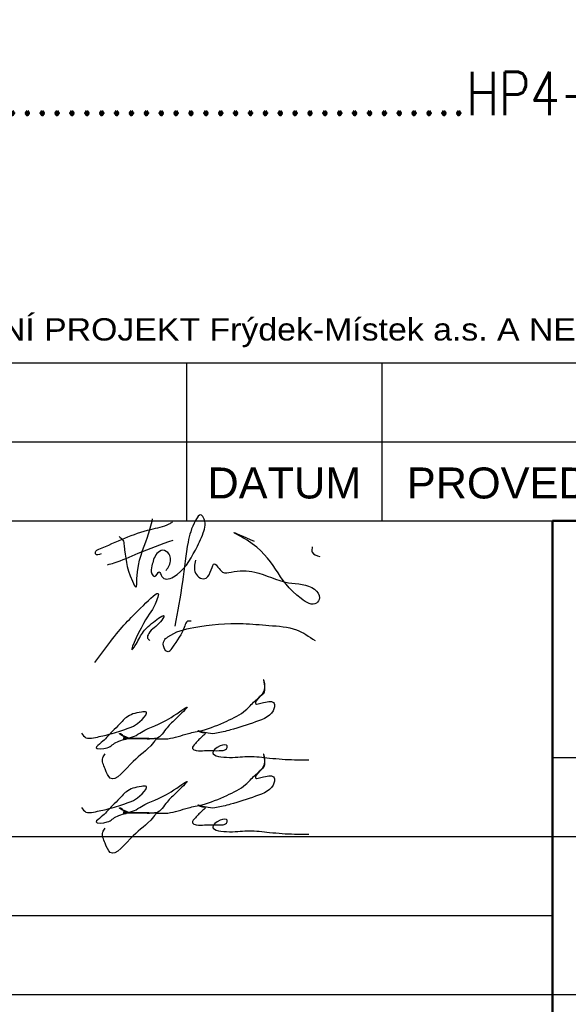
# Paper-space layout 'Layout1' of a CAD drawing. Extents: x -2 to 1677, y -36 to 422.
# Tile 68 of 92: x 1379 to 1423, y 45 to 125. Entities that reach past the tile are written whole.
import ezdxf
from ezdxf.enums import TextEntityAlignment as Align

# ---------------------------------------------------------------- set-up
doc = ezdxf.new("R2010")
doc.units = 0
doc.layers.add('RAZITKO_HP', color=222, linetype='CONTINUOUS')
doc.layers.add('SS_TEXT35', color=2, linetype='CONTINUOUS', lineweight=35)
doc.styles.add('RAZITKO_HP_ARIAL', font='arial.ttf')
doc.styles.add('ROMANS', font='romans.shx', dxfattribs={"width": 0.8})

# ---------------------------------------------------------------- blocks, each defined once
blk = doc.blocks.new('text_HP')
at = {"layer": 'RAZITKO_HP', "lineweight": 25}
blk.add_line((-177, 94.25), (-5, 94.25), dxfattribs=at)
at = {"layer": 'RAZITKO_HP', "lineweight": 18, "style": 'RAZITKO_HP_ARIAL', "width": 1.085}
blk.add_text('"DOKUMENTACE JE DUŠEVNÍM MAJETKEM FIRMY HUTNÍ PROJEKT Frýdek-Místek a.s. A NESMÍ BÝT POUŽITA BEZ JEJÍHO VĚDOMÍ."', height=1.8, dxfattribs=at).set_placement((-177, 96.05))
blk = doc.blocks.new('A$C562083a1')
at = {"layer": 'RAZITKO_HP', "lineweight": 25}
for p, q in [((-92.5, 90.875), (-92.5, 97.25)), ((-76.75, 90.875), (-76.75, 97.25)), ((-180, 90.875), (-8, 90.875)), ((-92.5, 84.5), (-92.5, 90.875)), ((-76.75, 84.5), (-76.75, 90.875)), ((-180, 84.5), (-63, 84.5)), ((-63, 65.375), (-8, 65.375)), ((-180, 59), (-63, 59)), ((-63, 59), (-8, 59)), ((-180, 52.625), (-63, 52.625)), ((-180, 46.25), (-63, 46.25)), ((-63, 46.25), (-8, 46.25))]:
    blk.add_line(p, q, dxfattribs=at)
at = {"layer": 'RAZITKO_HP', "lineweight": 50}
for q in [(-8, 84.5), (-63, 8)]:
    blk.add_line((-63, 84.5), q, dxfattribs=at)
at = {"layer": 'RAZITKO_HP', "lineweight": 25}
for points in [[(-99.397, 81.819), (-99.851, 81.819), (-99.851, 81.993), (-99.799, 82.083), (-99.6, 82.199), (-95.392, 83.807), (-93.916, 84.249), (-93.642, 84.407)], [(-97.94, 83.221), (-97.662, 82.944), (-97.55, 82.502), (-96.883, 79.612), (-96.61, 79.139), (-96.516, 79.799), (-95.662, 83.184), (-95.252, 84.654)], [(-94.161, 80.479), (-93.921, 80.895), (-93.921, 81.811), (-94.445, 82.113), (-94.906, 81.847), (-95.315, 80.851), (-95.315, 80.215), (-95.098, 79.999), (-94.726, 80.371), (-94.511, 79.998), (-94.152, 79.791), (-93.561, 79.975), (-91.807, 82.123), (-91.17, 83.515), (-91.17, 84.788), (-91.356, 84.974), (-91.765, 84.565), (-92.396, 82.783), (-92.852, 79.567), (-93.453, 75.997)], [(-91.797, 81.323), (-91.797, 80.28), (-91.391, 79.874), (-90.927, 79.874), (-90.265, 81.02), (-89.607, 80.362), (-88.916, 80.362), (-87.021, 80.362), (-84.295, 79.488), (-82.188, 78.967), (-81.79, 78.278), (-82.039, 77.847), (-83.27, 78.213), (-87.64, 82.927), (-88.688, 83.532), (-87.06, 82.849)], [(-98.906, 80.947), (-98.347, 81.103), (-96.432, 81.871), (-93.597, 82.939)], [(-82.381, 82.405), (-82.381, 81.961), (-81.758, 81.601)], [(-99.903, 73.059), (-97.426, 76.232), (-95.989, 77.669), (-94.79, 78.573), (-94.936, 78.028), (-95.989, 76.204), (-96.856, 74.148), (-96.68, 74.397), (-96.081, 75.435), (-95.19, 76.326), (-94.341, 76.816), (-94.616, 76.34), (-95.568, 75.387), (-95.658, 75.018), (-95.469, 74.838)], [(-92.138, 76.385), (-92.446, 76.385), (-92.661, 76.012), (-93.703, 74.208), (-94.001, 73.91), (-94.335, 74.244), (-94.335, 74.819), (-94.034, 75.12), (-91.937, 75.876), (-87.959, 76.197), (-85.87, 76.05), (-83.647, 75.689), (-82.157, 74.829)], [(-94.983, 66.906), (-94.026, 66.906), (-92.367, 67.328), (-91.256, 67.58), (-89.273, 68.325), (-87.755, 69.202), (-87.02, 69.937), (-86.331, 70.626), (-86.194, 71.192), (-86.295, 71.649), (-86.265, 70.675), (-86.686, 70.225), (-86.964, 69.743), (-86.305, 69.832), (-85.447, 69.743), (-85.447, 69.394), (-86.944, 68.254), (-88.977, 67.61), (-90.102, 67.343), (-90.777, 67.343), (-91.592, 67.526), (-91.339, 67.441), (-90.998, 67.329), (-91.197, 67.13), (-91.808, 66.519), (-92.035, 66.125), (-91.732, 65.95), (-91.058, 65.95), (-90.439, 65.95), (-89.68, 65.95), (-89.309, 66.088), (-89.23, 66.318), (-89.806, 66.318), (-90.406, 65.772), (-89.063, 65.398), (-87.444, 65.477), (-85.823, 65.345), (-83.802, 65.208), (-82.649, 65.208)], [(-100.992, 67.34), (-100.635, 66.984), (-100.015, 66.984), (-98.853, 67.239), (-97.495, 67.659), (-96.098, 68.465), (-95.757, 69.056), (-96.164, 69.056), (-97.369, 68.624), (-98.054, 67.938), (-98.621, 67.371), (-99.405, 66.587), (-99.811, 66.181), (-98.923, 66.181), (-98.1, 66.656), (-97.266, 66.977), (-97.73, 67.175), (-97.92, 67.322), (-97.859, 67.322), (-97.642, 67.105), (-97.046, 67.008), (-96.724, 67.105), (-96.157, 67.433), (-93.763, 68.624), (-92.48, 69.447), (-93.296, 68.586), (-94.095, 67.788), (-94.963, 66.92), (-95.562, 66.92), (-96.36, 66.92), (-96.962, 66.92), (-97.635, 66.92), (-96.752, 66.92), (-96.01, 66.92), (-95.296, 66.92), (-94.988, 66.92), (-95.173, 66.599), (-96.829, 65.058), (-98.685, 63.722), (-99.084, 64.464), (-99.273, 65.364), (-99.094, 65.675)], [(-94.983, 60.906), (-94.026, 60.906), (-92.367, 61.328), (-91.256, 61.58), (-89.273, 62.325), (-87.755, 63.202), (-87.02, 63.937), (-86.331, 64.626), (-86.194, 65.192), (-86.295, 65.649), (-86.265, 64.675), (-86.686, 64.225), (-86.964, 63.743), (-86.305, 63.832), (-85.447, 63.743), (-85.447, 63.394), (-86.944, 62.254), (-88.977, 61.61), (-90.102, 61.343), (-90.777, 61.343), (-91.592, 61.526), (-91.339, 61.441), (-90.998, 61.329), (-91.197, 61.13), (-91.808, 60.519), (-92.035, 60.125), (-91.732, 59.95), (-91.058, 59.95), (-90.439, 59.95), (-89.68, 59.95), (-89.309, 60.088), (-89.23, 60.318), (-89.806, 60.318), (-90.406, 59.772), (-89.063, 59.398), (-87.444, 59.477), (-85.823, 59.345), (-83.802, 59.208), (-82.649, 59.208)], [(-100.992, 61.34), (-100.635, 60.984), (-100.015, 60.984), (-98.853, 61.239), (-97.495, 61.659), (-96.098, 62.465), (-95.757, 63.056), (-96.164, 63.056), (-97.369, 62.624), (-98.054, 61.938), (-98.621, 61.371), (-99.405, 60.587), (-99.811, 60.181), (-98.923, 60.181), (-98.1, 60.656), (-97.266, 60.977), (-97.73, 61.175), (-97.92, 61.322), (-97.859, 61.322), (-97.642, 61.105), (-97.046, 61.008), (-96.724, 61.105), (-96.157, 61.433), (-93.763, 62.624), (-92.48, 63.447), (-93.296, 62.586), (-94.095, 61.788), (-94.963, 60.92), (-95.562, 60.92), (-96.36, 60.92), (-96.962, 60.92), (-97.635, 60.92), (-96.752, 60.92), (-96.01, 60.92), (-95.296, 60.92), (-94.988, 60.92), (-95.173, 60.599), (-96.829, 59.058), (-98.685, 57.722), (-99.084, 58.464), (-99.273, 59.364), (-99.094, 59.675)]]:
    blk.add_spline(points, degree=3, dxfattribs=at)
at = {"layer": 'RAZITKO_HP'}
blk.add_blockref('text_HP', (-3, 3), dxfattribs=at)
at = {"layer": 'RAZITKO_HP', "lineweight": 25, "style": 'RAZITKO_HP_ARIAL'}
blk.add_text('DATUM', height=2.5, dxfattribs=at).set_placement((-84.625, 86.3), align=Align.CENTER)
blk.add_text('PROVEDL', height=2.5, dxfattribs=at).set_placement((-74.75, 86.3))

psp = doc.layouts.get("Layout1")

# ---------------------------------------------------------------- block references
at = {"layer": 'RAZITKO_HP'}
psp.add_blockref('A$C562083a1', (1485, 0), dxfattribs=at)

# ---------------------------------------------------------------- texts
at = {"layer": 'SS_TEXT35', "insert": (1305, 117.25), "char_height": 3.5, "attachment_point": 7, "style": 'ROMANS'}
psp.add_mtext_dynamic_manual_height_columns('\\pxt1.71429;{\\H1.42857x;\\C4;POZNÁMKA:\\H0.7x;\\P\\pt1.71429,2;}- POKUD JSOU V\\~DOKUMENTACI UVEDENY KONKRÉTNÍ FIRMY, NEBO ^I^IVÝROBKY TAK JE LZE ZAMĚNIT ZA FIRMY, NEBO VÝROBKY ^I^I^IS\\~ROVNOCENNÝM ŘEŠENÍM.\\P- SOUČÁSTI DOKUMENTACE JE I TECHNICKÁ ZPRÁVA, ODSTAVEC 8 OBECNÁ UPOZORNĚNÍ A DOPORUČENÍ\\P\\pb0.25,t1.71429;- POUŽITÝ MATERIÁL: S235JR, S355J2\\P- DUTÉ PROFILY UZAVŘÍT PLECHEM P4\\P{\\A1;- PROFILY OZNAČENÉ HVĚZDIČKOU (*) JSOU Z MATERIÁLU S355J2\\P}- NESLOUŽÍ PRO VÝROBU, NUTNO ZPRACOVAT DALŠÍ STUPEŇ DOKUMENTACE, REALIZAČNÍ.\\P- VŠECHNY ŠROUBY MINIMÁLNĚ TŘÍDY 8.8, KOTVY 5.8 A 8.8\\P- PODLITÍ PATNÍCH PLECHŮ MINIMÁLNĚ O PEVNOSTI ZÁKLADŮ\\P- SKUTEČNÉ ROZMĚRY A STAV STÁVAJÍCÍ KCE ZKONTROLOVAT NA STAVBĚ\\P- PROFILY UPE DLE DIN 1026-2\\P- POSTUP OSAZOVÁNÍ VŠECH KOTEV PROVÁDĚT PODLE PODMÍNEK MANUÁLU, ^ISTANDARDU FIRMY\\P\\pt1.71429,15;- ZÁBRADLÍ TRUBKOVÉ: SLOUPKY TR%%C44,5x5\\P\\pt1.71429,13.571;^I^IHORNÍ MADLO TR%%C44,5x2,9\\P\\pql;^I^IDOLNÍ MADLO TR%%C32x2\\P\\pq*,t1.71429,13.57143,15;^I^IOKOPOVÝ PLECH PLO100x6\\P\\pt1.71429;\\PTŘÍDA PROVEDENÍ DLE ČSN EN 1090-2 EXC 2\\P\\PVÝKAZ MATERIÁLU Č. ..........................................................HP4-4-102549', width=171.23819, gutter_width=17.5, heights=[216.8011], dxfattribs=at)

doc.saveas('drawing.dxf')
